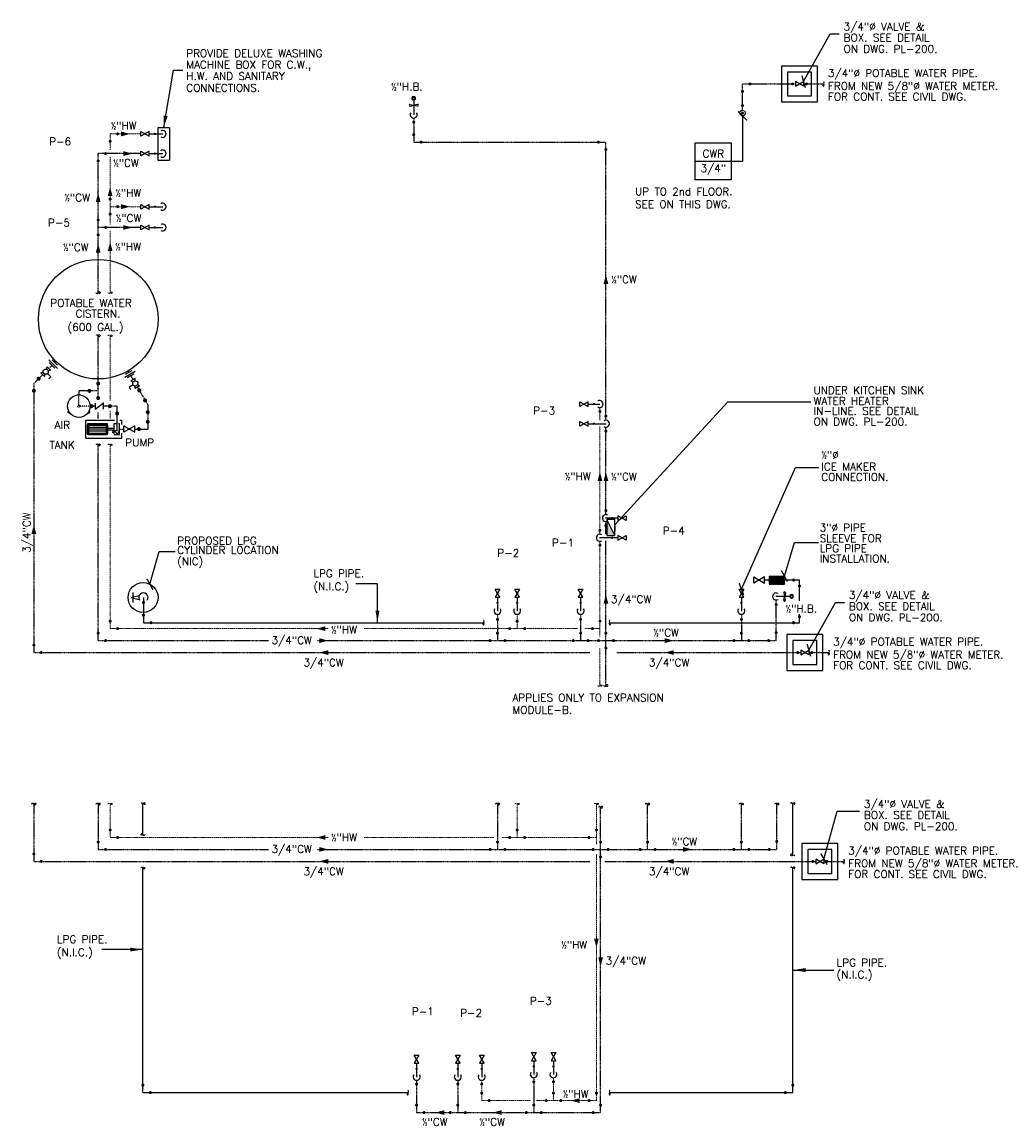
# Model space of a CAD drawing. Header units: inches. Extents: x -3803 to 26533, y -3756 to 2988.
# Tile 9 of 10: x 24538 to 25033, y 2106 to 2660. Entities that reach past the tile are written whole.
import ezdxf
from ezdxf.enums import TextEntityAlignment as Align
from ezdxf.lldxf.tags import DXFTag

# ---------------------------------------------------------------- set-up
doc = ezdxf.new("R2010")
doc.units = ezdxf.units.IN
doc.header["$LTSCALE"] = 0.48
doc.header["$MEASUREMENT"] = 0
for name, pattern in [('CENTER', [2, 1.25, -0.25, 0.25, -0.25]), ('CENTER2', [1.125, 0.75, -0.125, 0.125, -0.125]), ('HIDDEN2', [0.1875, 0.125, -0.0625]), ('PHANTOM2', [1.25, 0.625, -0.125, 0.125, -0.125, 0.125, -0.125])]:
    doc.linetypes.add(name, pattern=pattern)
doc.layers.get('0').update_dxf_attribs({"linetype": 'CONTINUOUS'})
for name, color, linetype in [('ARNOTE', 4, 'CONTINUOUS'), ('EQUIP', 4, 'CONTINUOUS'), ('LA-MARCA', 7, 'CONTINUOUS'), ('M-PL-CWFT', 3, 'CONTINUOUS'), ('M-PL-CWL', 5, 'CENTER2'), ('M-PL-FT', 3, 'CONTINUOUS'), ('M-PL-HWFT', 2, 'CONTINUOUS'), ('M-PL-TXT', 3, 'CONTINUOUS'), ('P-CW-LI', 4, 'CENTER')]:
    doc.layers.add(name, color=color, linetype=linetype)
doc.layers.add('DIM', color=4, linetype='CONTINUOUS', lineweight=13)
doc.styles.add('80', font='simplex.shx', dxfattribs={"height": 7.68})
doc.styles.add('PLAIN', font='arial.ttf', dxfattribs={"width": 0.85})
doc.styles.add('SIMPLEX', font='SIMPLEX')
doc.styles.add('Style 1-4 inch', font='arial.ttf', dxfattribs={"height": 3.75})
tags = doc.linetypes.add('GAS_LINE', pattern='A,0.5,-0.2,["GAS",Standard,S=0.1,R=0,X=-0.1,Y=-0.05],-0.25', length=0.95).pattern_tags.tags
tags[6] = DXFTag(74, 10)
doc.dimstyles.new('Dim ARCH 1-4 INCH', dxfattribs={"dimscale": 40, "dimtxt": 3.75, "dimasz": 0.09375, "dimexe": 0.09375, "dimexo": 0.03125, "dimgap": 0.023438, "dimtad": 1, "dimdec": 0, "dimzin": 3, "dimdsep": 46, "dimlunit": 4, "dimtxsty": 'Style 1-4 inch', "dimblk": 'ARCHTICK', "dimcen": 0.0625, "dimdle": 0.09375, "dimclrd": 225, "dimclre": 225, "dimclrt": 256, "dimadec": 0, "dimazin": 0, "dimtfac": 1, "dimtdec": 0, "dimtofl": 0, "dimtmove": 1, "dimatfit": 3, "dimfxl": 1, "dimtolj": 1, "dimtzin": 0, "dimlwd": -1, "dimlwe": -1, "dimarcsym": 1})
doc.dimstyles.new('Ma24', dxfattribs={"dimscale": 48, "dimtxt": 0.09375, "dimasz": 0.09375, "dimexe": 0.0625, "dimexo": 0.0625, "dimgap": 0.046875, "dimtad": 1, "dimdec": 0, "dimzin": 3, "dimdsep": 46, "dimlunit": 4, "dimtxsty": 'PLAIN', "dimblk": 'ARCHTICK', "dimcen": 0.0625, "dimdle": 0.0625, "dimclrd": 4, "dimclre": 4, "dimclrt": 2, "dimaunit": 1, "dimadec": 0, "dimazin": 0, "dimtfac": 1, "dimtdec": 0, "dimtix": 1, "dimtmove": 2, "dimatfit": 3, "dimldrblk": 'ARCHTICK', "dimfxl": 1, "dimfrac": 2, "dimtolj": 1, "dimtzin": 0, "dimarcsym": 0})

# ---------------------------------------------------------------- blocks, each defined once
blk = doc.blocks.new('CWR')
at = {"layer": 'LA-MARCA', "color": 2}
for p, q in [((-0.191, 0.191), (-0.191, -0.191)), ((0.191, 0.191), (-0.191, 0.191)), ((0.191, -0.191), (0.191, 0.191)), ((0.191, -0.191), (-0.191, -0.191))]:
    blk.add_line(p, q, dxfattribs=at)
at = {"layer": 'LA-MARCA', "color": 3}
blk.add_line((0.191, 0), (-0.191, 0), dxfattribs=at)
at = {"layer": 'LA-MARCA', "color": 4, "style": 'SIMPLEX'}
for p in [(0.002, 0.081), (0.002, -0.077)]:
    blk.add_attdef('REFERENCE', text='', height=0.08, dxfattribs=at).set_placement(p, align=Align.MIDDLE)
blk = doc.blocks.new('_ArchTick')
at = {"color": 0, "linetype": 'ByBlock', "const_width": 0.15}
blk.add_lwpolyline([(-0.5, -0.5), (0.5, 0.5)], dxfattribs=at)

msp = doc.modelspace()

# ---------------------------------------------------------------- hatches: boundary and pattern name
at = {"layer": 'M-PL-CWFT'}
msp.add_hatch(color=256, dxfattribs=at).paths.add_polyline_path([(24835.5, 2402.53), (24831.5, 2410.53), (24831.5, 2402.53)])
at = {"layer": 'M-PL-CWL'}
h = msp.add_hatch(dxfattribs=at)
h.set_pattern_fill('ANSI31', color=8)
h.set_pattern_definition([(45, (9123.16941, 21657.26425), (-0.08838834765, 0.08838834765), [])])
h.paths.add_polyline_path([(24912.94, 2382.24), (24920.56, 2382.24), (24920.56, 2378.24), (24912.94, 2378.24)])

# ---------------------------------------------------------------- linework, layer by layer
at = {"layer": 'DIM', "linetype": 'PHANTOM2'}
for p, q in [((24597.89, 2604.04), (24582.44, 2604.04)), ((24582.44, 2596.1), (24582.44, 2604.04)), ((24582.44, 2558.64), (24582.44, 2592.55)), ((24597.89, 2567.54), (24582.44, 2567.54)), ((24582.44, 2524.36), (24582.44, 2555.59)), ((24582.44, 2470.3), (24582.44, 2502.79)), ((24582.44, 2461.27), (24582.44, 2465.3)), ((24828.06, 2403.21), (24828.06, 2457.43)), ((24582.44, 2355.85), (24582.44, 2448)), ((24828.06, 2351.95), (24828.06, 2399.69)), ((24786.55, 2363.1), (24786.55, 2355.85)), ((24582.44, 2355.85), (24691.8, 2355.85)), ((24709.81, 2355.85), (24816.9, 2355.85)), ((24820.53, 2355.85), (24828.06, 2355.85)), ((24828.06, 2327.33), (24828.06, 2346.13)), ((24582.44, 2267.9), (24582.44, 2251.1)), ((24786.55, 2267.9), (24786.55, 2251.1)), ((24826.3, 2247.68), (24826.3, 2267.9)), ((24582.44, 2251.1), (24691.8, 2251.1)), ((24709.81, 2251.1), (24775.09, 2251.1)), ((24779.11, 2251.1), (24826.3, 2251.1)), ((24826.3, 2119.1), (24826.3, 2242.8)), ((24768.78, 2129.31), (24768.78, 2119.1)), ((24804.74, 2130.52), (24804.74, 2119.1)), ((24768.78, 2119.1), (24793.25, 2119.1)), ((24796.23, 2119.1), (24826.3, 2119.1))]:
    msp.add_line(p, q, dxfattribs=at)
at = {"layer": 'DIM', "ltscale": 10}
msp.add_line((24828.06, 2460.47), (24828.06, 2466.79), dxfattribs=at)
at = {"layer": 'DIM', "linetype": 'PHANTOM2'}
for centre, start, end in [((24581.87, 2524.68), 208.4906, 331.5094), ((24582.99, 2524.07), 28.4906, 151.5094), ((24582.99, 2524.68), 208.4906, 331.5094), ((24581.87, 2502.47), 28.4906, 151.5094), ((24582.99, 2502.47), 28.4906, 151.5094), ((24582.99, 2503.08), 208.4906, 331.5094), ((24581.87, 2447.71), 28.4906, 151.5094), ((24582.99, 2447.71), 28.4906, 151.5094), ((24582.99, 2448.32), 208.4906, 331.5094), ((24827.49, 2327.62), 208.4906, 331.5094), ((24828.62, 2327.01), 28.4906, 151.5094), ((24828.62, 2327.62), 208.4906, 331.5094), ((24581.87, 2267.58), 28.4906, 151.5094), ((24582.99, 2267.58), 28.4906, 151.5094), ((24582.99, 2268.19), 208.4906, 331.5094), ((24785.98, 2267.58), 28.4906, 151.5094), ((24787.1, 2267.58), 28.4906, 151.5094), ((24787.1, 2268.19), 208.4906, 331.5094), ((24825.73, 2267.58), 28.4906, 151.5094), ((24826.85, 2267.58), 28.4906, 151.5094), ((24826.85, 2268.19), 208.4906, 331.5094)]:
    msp.add_arc(centre, 0.64, start, end, dxfattribs=at)
at = {"layer": 'DIM', "ltscale": 10}
for points in [[(24592.45, 2604.04), (24587.95, 2602.83), (24587.95, 2605.24)], [(24592.45, 2567.54), (24587.95, 2566.34), (24587.95, 2568.75)], [(24828.06, 2434.48), (24829.27, 2429.98), (24826.86, 2429.98)], [(24685.93, 2355.85), (24690.43, 2354.65), (24690.43, 2357.06)], [(24685.93, 2251.1), (24690.43, 2249.9), (24690.43, 2252.31)], [(24813.44, 2119.1), (24817.94, 2117.9), (24817.94, 2120.31)]]:
    msp.add_solid(points, dxfattribs=at)
at = {"layer": 'DIM', "linetype": 'PHANTOM2'}
for points in [[(24582.44, 2577.39), (24581.23, 2572.89), (24583.64, 2572.89)], [(24582.44, 2549.73), (24581.23, 2545.23), (24583.64, 2545.23)], [(24826.3, 2195.91), (24827.51, 2200.41), (24825.09, 2200.41)]]:
    msp.add_solid(points, dxfattribs=at)
at = {"layer": 'EQUIP', "color": 3}
for p, q in [((24571.65, 2458.74, 0), (24571.65, 2453.22, 0)), ((24580.61, 2453.22, 0), (24580.61, 2458.74, 0)), ((24581.35, 2456.35, 0), (24584.51, 2456.35, 0)), ((24581.35, 2455.6, 0), (24584.51, 2455.6, 0))]:
    msp.add_line(p, q, dxfattribs=at)
at = {"layer": 'M-PL-CWFT'}
for p, q in [((24734.67, 2621.56), (24734.67, 2613.53)), ((24732.82, 2618.85), (24734.5, 2618.42)), ((24732.82, 2617.91), (24734.5, 2618.34)), ((24736.53, 2618.85), (24734.84, 2618.42)), ((24736.53, 2617.91), (24734.84, 2618.34)), ((24601.99, 2594.17), (24608.93, 2594.17)), ((24601.99, 2557.1), (24608.93, 2557.1)), ((24551.04, 2483.87), (24552.69, 2482.22)), ((24552.69, 2482.22), (24551.66, 2481.19)), ((24593.92, 2478.23), (24591.9, 2477.06)), ((24591.9, 2477.06), (24592.63, 2475.8)), ((24575, 2469.02, 0), (24575, 2465.89, 0)), ((24575, 2465.89, 0), (24578.99, 2469.02, 0)), ((24575, 2469.02, 0), (24575, 2465.89, 0)), ((24575, 2465.89, 0), (24578.99, 2469.02, 0)), ((24578.99, 2469.02, 0), (24578.99, 2465.89, 0)), ((24578.99, 2469.02, 0), (24578.99, 2465.89, 0)), ((24822.15, 2458.68), (24831.22, 2458.68)), ((24594.76, 2457.54, 0), (24589.29, 2454.42, 0)), ((24589.29, 2457.54, 0), (24594.76, 2454.42, 0)), ((24589.29, 2454.42, 0), (24589.29, 2457.54, 0)), ((24594.76, 2457.54, 0), (24589.29, 2454.42, 0)), ((24589.29, 2454.42, 0), (24589.29, 2457.54, 0)), ((24594.76, 2454.42, 0), (24594.76, 2457.54, 0)), ((24594.76, 2454.42, 0), (24594.76, 2457.54, 0)), ((24837.06, 2411.31), (24830.91, 2411.31)), ((24835.5, 2410.53), (24831.5, 2410.53)), ((24831.5, 2410.53), (24831.5, 2402.53)), ((24835.5, 2402.53), (24831.5, 2410.53)), ((24835.5, 2402.53), (24835.5, 2410.53)), ((24831.5, 2402.53), (24835.5, 2402.53)), ((24776.68, 2371.64), (24776.68, 2364.7)), ((24818.38, 2371.64), (24818.38, 2364.7)), ((24898.99, 2371.64), (24898.99, 2364.7)), ((24923.87, 2372.02), (24916.27, 2372.02)), ((24920.21, 2373.88), (24920.64, 2372.19)), ((24920.21, 2370.17), (24920.64, 2371.85)), ((24921.15, 2373.88), (24920.73, 2372.19)), ((24921.15, 2370.17), (24920.73, 2371.85)), ((24736.11, 2137.86), (24736.11, 2130.92)), ((24756.77, 2137.86), (24756.77, 2130.92)), ((24794.88, 2139.06), (24794.88, 2132.12))]:
    msp.add_line(p, q, dxfattribs=at)
for points in [[(24937.16, 2638.08), (24919.16, 2638.08), (24919.16, 2620.08), (24937.16, 2620.08)], [(24934.16, 2635.08), (24922.16, 2635.08), (24922.16, 2623.08), (24934.16, 2623.08)], [(24926.11, 2630.25), (24926.11, 2627.91), (24930.21, 2630.25), (24930.21, 2627.91)], [(24601.99, 2593), (24601.99, 2595.35), (24597.89, 2593), (24597.89, 2595.35)], [(24601.99, 2555.92), (24601.99, 2558.27), (24597.89, 2555.92), (24597.89, 2558.27)], [(24822.15, 2457.51), (24822.15, 2459.85), (24818.05, 2457.51), (24818.05, 2459.85)], [(24837.06, 2412.48), (24837.06, 2410.14), (24841.16, 2412.48), (24841.16, 2410.14)], [(24775.51, 2371.64), (24777.86, 2371.64), (24775.51, 2375.74), (24777.86, 2375.74)], [(24817.21, 2371.64), (24819.55, 2371.64), (24817.21, 2375.74), (24819.55, 2375.74)], [(24897.81, 2371.64), (24900.16, 2371.64), (24897.81, 2375.74), (24900.16, 2375.74)], [(24939.8, 2352.85), (24921.8, 2352.85), (24921.8, 2334.85), (24939.8, 2334.85)], [(24936.8, 2349.85), (24924.8, 2349.85), (24924.8, 2337.85), (24936.8, 2337.85)], [(24928.75, 2345.03), (24928.75, 2342.68), (24932.85, 2345.03), (24932.85, 2342.68)], [(24947.35, 2248.1), (24929.35, 2248.1), (24929.35, 2230.1), (24947.35, 2230.1)], [(24944.35, 2245.1), (24932.35, 2245.1), (24932.35, 2233.1), (24944.35, 2233.1)], [(24936.3, 2240.27), (24936.3, 2237.93), (24940.4, 2240.27), (24940.4, 2237.93)], [(24793.7, 2139.06), (24796.05, 2139.06), (24793.7, 2143.16), (24796.05, 2143.16)], [(24734.94, 2137.86), (24737.28, 2137.86), (24734.94, 2141.96), (24737.28, 2141.96)], [(24755.6, 2137.86), (24757.95, 2137.86), (24755.6, 2141.96), (24757.95, 2141.96)]]:
    msp.add_lwpolyline(points, close=True, dxfattribs=at)
for points, const_width in [([(24899.19, 2625.35, 1), (24899.94, 2625.35, 1)], 0.75), ([(24903.3, 2628.71, 1), (24903.3, 2629.46, 1)], 0.75), ([(24924.64, 2629.46, -1), (24924.64, 2628.71, -1)], 0.75), ([(24931.69, 2629.46, 1), (24931.69, 2628.71, 1)], 0.75), ([(24899.19, 2618.24, -1), (24899.94, 2618.24, -1)], 0.75), ([(24734.3, 2609.94, 1), (24735.05, 2609.94, 1)], 0.75), ([(24586.17, 2604.41, -1), (24586.17, 2603.66, -1)], 0.75), ([(24734.3, 2603.67, -1), (24735.05, 2603.67, -1)], 0.75), ([(24582.06, 2600.3, 1), (24582.81, 2600.3, 1)], 0.75), ([(24738.41, 2600.3, -1), (24738.41, 2599.55, -1)], 0.75), ([(24827.32, 2600.3, 1), (24827.32, 2599.55, 1)], 0.75), ([(24580.17, 2594.55, -1), (24580.17, 2593.8, -1)], 0.75), ([(24604.83, 2593.88, -1), (24604.83, 2594.47, -1)], 0.586), ([(24830.69, 2596.19, 1), (24831.44, 2596.19, 1)], 0.75), ([(24576.06, 2590.44, 1), (24576.81, 2590.44, 1)], 0.75), ([(24582.06, 2571.28, -1), (24582.81, 2571.28, -1)], 0.75), ([(24582.06, 2563.81, 1), (24582.81, 2563.81, 1)], 0.75), ([(24586.17, 2567.92, -1), (24586.17, 2567.17, -1)], 0.75), ([(24576.06, 2560.83, -1), (24576.81, 2560.83, -1)], 0.75), ([(24576.06, 2553.36, 1), (24576.81, 2553.36, 1)], 0.75), ([(24580.17, 2557.47, -1), (24580.17, 2556.72, -1)], 0.75), ([(24604.83, 2556.8, -1), (24604.83, 2557.39, -1)], 0.586), ([(24546.89, 2480.85, 1), (24546.18, 2481.55, 1)], 1), ([(24546.18, 2480.85, 1), (24546.89, 2481.55, 1)], 1), ([(24543.83, 2474.89, 1), (24544.54, 2475.6, 1)], 1), ([(24827.69, 2464.8, 1), (24828.44, 2464.8, 1)], 0.75), ([(24824.99, 2458.39, -1), (24824.99, 2458.97, -1)], 0.586), ([(24830.69, 2462.42, -1), (24831.44, 2462.42, -1)], 0.75), ([(24830.69, 2454.94, 1), (24831.44, 2454.94, 1)], 0.75), ([(24830.69, 2415.05, -1), (24831.44, 2415.05, -1)], 0.75), ([(24834.22, 2411.6, -1), (24834.22, 2411.02, -1)], 0.586), ([(24827.69, 2405.18, -1), (24828.44, 2405.18, -1)], 0.75), ([(24830.69, 2407.57, 1), (24831.44, 2407.57, 1)], 0.75), ([(24827.69, 2397.71, 1), (24828.44, 2397.71, 1)], 0.75), ([(24776.39, 2368.8, -1), (24776.98, 2368.8, -1)], 0.586), ([(24818.09, 2368.8, -1), (24818.67, 2368.8, -1)], 0.586), ([(24898.69, 2368.8, -1), (24899.28, 2368.8, -1)], 0.586), ([(24916.05, 2367.93, -1), (24916.8, 2367.93, -1)], 0.75), ([(24582.06, 2359.59, -1), (24582.81, 2359.59, -1)], 0.75), ([(24776.31, 2360.5, -1), (24777.06, 2360.5, -1)], 0.75), ([(24786.17, 2359.59, -1), (24786.92, 2359.59, -1)], 0.75), ([(24818.01, 2360.5, -1), (24818.76, 2360.5, -1)], 0.75), ([(24827.69, 2359.59, -1), (24828.44, 2359.59, -1)], 0.75), ([(24898.61, 2360.5, -1), (24899.36, 2360.5, -1)], 0.75), ([(24576.06, 2353.59, -1), (24576.81, 2353.59, -1)], 0.75), ([(24586.17, 2356.23, -1), (24586.17, 2355.48, -1)], 0.75), ([(24776.31, 2353.59, -1), (24777.06, 2353.59, -1)], 0.75), ([(24782.81, 2356.23, 1), (24782.81, 2355.48, 1)], 0.75), ([(24790.28, 2356.23, -1), (24790.28, 2355.48, -1)], 0.75), ([(24818.01, 2353.59, -1), (24818.76, 2353.59, -1)], 0.75), ([(24824.32, 2356.23, 1), (24824.32, 2355.48, 1)], 0.75), ([(24830.69, 2353.59, -1), (24831.44, 2353.59, -1)], 0.75), ([(24898.61, 2353.59, -1), (24899.36, 2353.59, -1)], 0.75), ([(24916.05, 2353.85, -1), (24916.8, 2353.85, -1)], 0.75), ([(24543.81, 2347.59, -1), (24544.56, 2347.59, -1)], 0.75), ([(24543.81, 2347.59, -1), (24544.56, 2347.59, -1)], 0.75), ([(24580.17, 2350.23, -1), (24580.17, 2349.48, -1)], 0.75), ([(24772.95, 2350.23, 1), (24772.95, 2349.48, 1)], 0.75), ([(24780.42, 2350.23, -1), (24780.42, 2349.48, -1)], 0.75), ([(24814.65, 2350.23, 1), (24814.65, 2349.48, 1)], 0.75), ([(24822.12, 2350.23, -1), (24822.12, 2349.48, -1)], 0.75), ([(24827.32, 2350.23, 1), (24827.32, 2349.48, 1)], 0.75), ([(24834.8, 2350.23, -1), (24834.8, 2349.48, -1)], 0.75), ([(24895.25, 2350.23, 1), (24895.25, 2349.48, 1)], 0.75), ([(24902.72, 2350.23, -1), (24902.72, 2349.48, -1)], 0.75), ([(24912.69, 2350.23, 1), (24912.69, 2349.48, 1)], 0.75), ([(24547.92, 2344.23, -1), (24547.92, 2343.48, -1)], 0.75), ([(24547.92, 2344.23, -1), (24547.92, 2343.48, -1)], 0.75), ([(24830.69, 2346.12, 1), (24831.44, 2346.12, 1)], 0.75), ([(24927.27, 2344.23, -1), (24927.27, 2343.48, -1)], 0.75), ([(24934.33, 2344.23, 1), (24934.33, 2343.48, 1)], 0.75), ([(24582.06, 2254.84, -1), (24582.81, 2254.84, -1)], 0.75), ([(24786.17, 2254.84, -1), (24786.92, 2254.84, -1)], 0.75), ([(24825.93, 2254.84, -1), (24826.68, 2254.84, -1)], 0.75), ([(24576.06, 2248.84, -1), (24576.81, 2248.84, -1)], 0.75), ([(24586.17, 2251.48, -1), (24586.17, 2250.73, -1)], 0.75), ([(24776.31, 2248.84, -1), (24777.06, 2248.84, -1)], 0.75), ([(24782.81, 2251.48, 1), (24782.81, 2250.73, 1)], 0.75), ([(24790.28, 2251.48, -1), (24790.28, 2250.73, -1)], 0.75), ([(24822.56, 2251.48, 1), (24822.56, 2250.73, 1)], 0.75), ([(24828.02, 2248.84, -1), (24828.77, 2248.84, -1)], 0.75), ([(24851.6, 2248.84, -1), (24852.35, 2248.84, -1)], 0.75), ([(24898.61, 2248.84, -1), (24899.36, 2248.84, -1)], 0.75), ([(24916.37, 2249.1, -1), (24917.12, 2249.1, -1)], 0.75), ([(24543.81, 2242.84, -1), (24544.56, 2242.84, -1)], 0.75), ([(24580.17, 2245.48, -1), (24580.17, 2244.73, -1)], 0.75), ([(24772.95, 2245.48, 1), (24772.95, 2244.73, 1)], 0.75), ([(24780.42, 2245.48, -1), (24780.42, 2244.73, -1)], 0.75), ([(24824.65, 2245.48, 1), (24824.65, 2244.73, 1)], 0.75), ([(24832.13, 2245.48, -1), (24832.13, 2244.73, -1)], 0.75), ([(24848.23, 2245.48, 1), (24848.23, 2244.73, 1)], 0.75), ([(24855.71, 2245.48, -1), (24855.71, 2244.73, -1)], 0.75), ([(24895.25, 2245.48, 1), (24895.25, 2244.73, 1)], 0.75), ([(24902.72, 2245.48, -1), (24902.72, 2244.73, -1)], 0.75), ([(24913.01, 2245.48, 1), (24913.01, 2244.73, 1)], 0.75), ([(24547.92, 2239.48, -1), (24547.92, 2238.73, -1)], 0.75), ([(24828.02, 2241.37, 1), (24828.77, 2241.37, 1)], 0.75), ([(24934.82, 2239.48, -1), (24934.82, 2238.73, -1)], 0.75), ([(24941.87, 2239.48, 1), (24941.87, 2238.73, 1)], 0.75), ([(24735.82, 2135.02, -1), (24736.4, 2135.02, -1)], 0.586), ([(24756.48, 2135.02, -1), (24757.07, 2135.02, -1)], 0.586), ([(24794.58, 2136.22, -1), (24795.17, 2136.22, -1)], 0.586), ([(24735.73, 2127.4, -1), (24736.48, 2127.4, -1)], 0.75), ([(24756.4, 2127.4, -1), (24757.15, 2127.4, -1)], 0.75), ([(24768.4, 2127.4, -1), (24769.15, 2127.4, -1)], 0.75), ([(24794.5, 2128.6, -1), (24795.25, 2128.6, -1)], 0.75), ([(24804.36, 2128.6, -1), (24805.11, 2128.6, -1)], 0.75), ([(24768.4, 2122.84, -1), (24769.15, 2122.84, -1)], 0.75), ([(24804.36, 2122.84, -1), (24805.11, 2122.84, -1)], 0.75), ([(24825.93, 2122.84, -1), (24826.68, 2122.84, -1)], 0.75), ([(24735.73, 2116.84, -1), (24736.48, 2116.84, -1)], 0.75), ([(24756.4, 2116.84, -1), (24757.15, 2116.84, -1)], 0.75), ([(24772.52, 2119.48, -1), (24772.52, 2118.73, -1)], 0.75), ([(24794.5, 2116.84, -1), (24795.25, 2116.84, -1)], 0.75), ([(24801.11, 2119.48, 1), (24801.11, 2118.73, 1)], 0.75), ([(24808.47, 2119.48, -1), (24808.47, 2118.73, -1)], 0.75), ([(24822.56, 2119.48, 1), (24822.56, 2118.73, 1)], 0.75), ([(24828.02, 2116.84, -1), (24828.77, 2116.84, -1)], 0.75), ([(24739.85, 2113.48, -1), (24739.85, 2112.73, -1)], 0.75), ([(24753.04, 2113.48, 1), (24753.04, 2112.73, 1)], 0.75), ([(24760.51, 2113.48, -1), (24760.51, 2112.73, -1)], 0.75), ([(24791.14, 2113.48, 1), (24791.14, 2112.73, 1)], 0.75), ([(24798.61, 2113.48, -1), (24798.61, 2112.73, -1)], 0.75), ([(24824.65, 2113.48, 1), (24824.65, 2112.73, 1)], 0.75)]:
    msp.add_lwpolyline(points, format="xyb", close=True, dxfattribs=dict(at, const_width=const_width))
for points in [[(24550.46, 2486.04), (24550.78, 2487.22), (24552.55, 2485.45), (24551.37, 2485.13)], [(24548.87, 2484.45), (24547.69, 2484.13), (24549.46, 2482.36), (24549.78, 2483.54)], [(24595.04, 2480.17), (24595.03, 2481.39), (24592.87, 2480.14), (24593.92, 2479.53)], [(24596.16, 2478.22), (24597.22, 2477.61), (24595.06, 2476.36), (24595.05, 2477.58)], [(24596.16, 2478.22), (24597.22, 2477.61)]]:
    msp.add_lwpolyline(points, dxfattribs=at)
at = {"layer": 'M-PL-CWFT', "elevation": 0}
for points, const_width in [([(24572.01, 2475.63, -1), (24572.01, 2474.63, -1)], 1), ([(24576.94, 2478.78, 1), (24575.94, 2478.78, 1)], 1), ([(24596.71, 2475.03, 1), (24597.42, 2475.73, 1)], 1), ([(24576.94, 2471.48, -1), (24575.94, 2471.48, -1)], 1), ([(24599.62, 2469.99, 1), (24600.32, 2470.69, 1)], 1), ([(24573.15, 2467.95, 1), (24573.15, 2466.95, 1)], 1), ([(24578.99, 2469.24, -1), (24578.99, 2468.8, -1)], 0.435), ([(24582.32, 2467.95, 1), (24582.32, 2466.95, 1)], 1), ([(24586.47, 2463.81, -1), (24585.47, 2463.81, -1)], 1), ([(24601.79, 2464.41, -1), (24600.79, 2464.41, -1)], 1), ([(24601.79, 2459.63, 1), (24600.79, 2459.63, 1)], 1), ([(24596.86, 2456.48, -1), (24596.86, 2455.48, -1)], 1)]:
    msp.add_lwpolyline(points, format="xyb", close=True, dxfattribs=dict(at, const_width=const_width))
at = {"layer": 'M-PL-CWFT'}
for centre, radius in [((24734.67, 2618.38), 0.176), ((24550.12, 2484.79), 1.3), ((24595.04, 2478.88), 1.3), ((24920.68, 2372.02), 0.176)]:
    msp.add_circle(centre, radius, dxfattribs=at)
for centre, radius, start, end in [((24734.67, 2621.83), 0.94, 298.0664, 241.9336), ((24734.67, 2621.56), 0.719, 307.9772, 232.0228), ((24732.82, 2618.38), 0.469, 90, 270), ((24734.67, 2613.69), 1.76, 145.9161, 34.0839), ((24736.53, 2618.38), 0.469, 270, 90), ((24608.78, 2594.17), 1.76, 235.9161, 124.0839), ((24608.78, 2557.1), 1.76, 235.9161, 124.0839), ((24831.06, 2458.68), 1.76, 235.9161, 124.0839), ((24585.97, 2454.89, 0), 0.948, 145.9161, 34.0839), ((24831.06, 2411.31), 1.76, 55.9161, 304.0839), ((24916.43, 2372.02), 1.76, 55.9161, 304.0839), ((24920.68, 2373.88), 0.469, 0, 180), ((24920.68, 2370.17), 0.469, 180, 0), ((24924.13, 2372.02), 0.94, 208.0664, 151.9336), ((24923.87, 2372.02), 0.719, 217.9772, 142.0228), ((24776.68, 2364.85), 1.76, 145.9161, 34.0839), ((24818.38, 2364.85), 1.76, 145.9161, 34.0839), ((24898.99, 2364.85), 1.76, 145.9161, 34.0839), ((24736.11, 2131.07), 1.76, 145.9161, 34.0839), ((24756.77, 2131.07), 1.76, 145.9161, 34.0839), ((24794.88, 2132.27), 1.76, 145.9161, 34.0839)]:
    msp.add_arc(centre, radius, start, end, dxfattribs=at)
at = {"layer": 'M-PL-CWL'}
for p, q in [((24899.56, 2615.92), (24899.56, 2629.08)), ((24899.56, 2629.08), (24926.11, 2629.08)), ((24930.21, 2629.08), (24940.16, 2629.08)), ((24734.67, 2611.93), (24734.67, 2599.93)), ((24734.67, 2599.93), (24831.06, 2599.93)), ((24831.06, 2460.44), (24831.06, 2599.93)), ((24597.89, 2594.17), (24576.44, 2594.17)), ((24576.44, 2524.36), (24576.44, 2594.17)), ((24597.89, 2557.1), (24576.44, 2557.1)), ((24576.44, 2470.98), (24576.44, 2502.79)), ((24553.3, 2487.97, 0), (24551.67, 2486.34)), ((24548.57, 2483.24), (24544.19, 2478.85)), ((24592.79, 2482.77, 0), (24593.95, 2480.77)), ((24544.19, 2478.85), (24544.19, 2343.85)), ((24596.14, 2476.98, 0), (24601.29, 2468.06, 0)), ((24566.72, 2475.13, 0), (24566.72, 2473.52, 0)), ((24575, 2467.45, 0), (24572.33, 2467.45, 0)), ((24576.44, 2461.32), (24576.44, 2464.28)), ((24585.97, 2467.45, 0), (24578.99, 2467.45, 0)), ((24601.29, 2468.06, 0), (24601.29, 2455.98, 0)), ((24583.82, 2454.09, 0), (24583.82, 2455.68, 0)), ((24585.02, 2454.89, 0), (24583.82, 2454.89, 0)), ((24587.11, 2455.98, 0), (24589.29, 2455.98, 0)), ((24594.76, 2455.98, 0), (24601.29, 2455.98, 0)), ((24831.06, 2413.07), (24831.06, 2456.92)), ((24576.44, 2349.85), (24576.44, 2448)), ((24831.06, 2403.33), (24831.06, 2409.55)), ((24831.06, 2327.33), (24831.06, 2399.83)), ((24912.94, 2382.24), (24920.56, 2382.24)), ((24912.94, 2378.24), (24920.56, 2378.24)), ((24916.43, 2349.85), (24916.43, 2370.26)), ((24776.68, 2363.1), (24776.68, 2349.85)), ((24818.38, 2363.1), (24818.38, 2349.85)), ((24898.99, 2363.1), (24898.99, 2349.85)), ((24576.44, 2349.85), (24661.9, 2349.85)), ((24686.4, 2349.85), (24916.43, 2349.85)), ((24544.19, 2343.85), (24823.04, 2343.85)), ((24836.5, 2343.85), (24928.75, 2343.85)), ((24932.85, 2343.85), (24942.8, 2343.85)), ((24544.19, 2267.9), (24544.19, 2239.1)), ((24576.44, 2267.9), (24576.44, 2245.1)), ((24776.68, 2267.9), (24776.68, 2245.1)), ((24828.39, 2113.1), (24828.39, 2266.33)), ((24851.97, 2245.1), (24851.97, 2267.9)), ((24898.99, 2245.1), (24898.99, 2267.9)), ((24916.75, 2245.1), (24916.75, 2267.9)), ((24576.44, 2245.1), (24661.9, 2245.1)), ((24686.4, 2245.1), (24916.75, 2245.1)), ((24544.19, 2239.1), (24823.19, 2239.1)), ((24830.44, 2239.1), (24936.3, 2239.1)), ((24940.4, 2239.1), (24950.35, 2239.1)), ((24736.11, 2129.31), (24736.11, 2113.1)), ((24756.77, 2129.31), (24756.77, 2113.1)), ((24794.88, 2130.52), (24794.88, 2113.1)), ((24736.11, 2113.1), (24828.39, 2113.1))]:
    msp.add_line(p, q, dxfattribs=at)
at = {"layer": 'M-PL-CWL', "color": 3, "linetype": 'Continuous'}
for p, q in [((24556.04, 2486.44), (24551.77, 2490.71)), ((24554.67, 2486.6), (24551.93, 2489.34)), ((24556.06, 2487.99), (24553.32, 2490.73)), ((24555.22, 2489.89, 0), (24554.69, 2489.36, 0)), ((24589.75, 2482), (24594.99, 2485.02)), ((24590.14, 2483.5), (24593.49, 2485.44)), ((24591.12, 2481.8), (24594.47, 2483.74)), ((24591.44, 2485.12, 0), (24591.81, 2484.47, 0)), ((24566.2, 2473.52, 0), (24567.23, 2473.52, 0)), ((24566.2, 2473.52, 0), (24566.2, 2473.05, 0)), ((24567.23, 2473.52, 0), (24567.23, 2473.05, 0)), ((24561.21, 2464.87, 0), (24561.62, 2465.1, 0)), ((24561.72, 2463.98, 0), (24561.21, 2464.87, 0)), ((24561.72, 2463.98, 0), (24562.13, 2464.21, 0)), ((24571.71, 2463.98, 0), (24571.3, 2464.21, 0)), ((24572.23, 2464.87, 0), (24571.71, 2463.98, 0)), ((24572.23, 2464.87, 0), (24571.82, 2465.1, 0)), ((24570.25, 2451.49, 0), (24570.25, 2460.47, 0)), ((24570.25, 2460.47, 0), (24584.69, 2460.47, 0)), ((24571.65, 2458.74, 0), (24580.61, 2458.74, 0)), ((24584.51, 2453.22, 0), (24584.51, 2458.74, 0)), ((24584.51, 2458.74, 0), (24585.52, 2458.74, 0)), ((24586.61, 2458.74, 0), (24587.11, 2458.74, 0)), ((24587.11, 2453.22, 0), (24587.11, 2458.74, 0)), ((24587.29, 2460.47, 0), (24588.22, 2460.47, 0)), ((24588.22, 2458.22, 0), (24588.22, 2460.47, 0)), ((24570.9, 2457.99, 0), (24570.9, 2453.97, 0)), ((24571.65, 2453.22, 0), (24580.61, 2453.22, 0)), ((24581.35, 2453.97, 0), (24581.35, 2457.99, 0)), ((24584.51, 2453.22, 0), (24587.11, 2453.22, 0)), ((24588.22, 2451.49, 0), (24588.22, 2453.95, 0)), ((24570.25, 2451.49, 0), (24588.22, 2451.49, 0))]:
    msp.add_line(p, q, dxfattribs=at)
at = {"layer": 'M-PL-CWL', "color": 1, "linetype": 'HIDDEN2'}
for p, q in [((24566.72, 2468, 0), (24566.72, 2473.07, 0)), ((24572.33, 2467.45, 0), (24567.26, 2467.45, 0))]:
    msp.add_line(p, q, dxfattribs=at)
at = {"layer": 'M-PL-CWL', "ltscale": 50}
msp.add_line((24585.97, 2454.89, 0), (24585.97, 2467.45, 0), dxfattribs=at)
at = {"layer": 'M-PL-CWL', "color": 8, "linetype": 'Continuous'}
msp.add_line((24581.35, 2455.98, 0), (24570.9, 2455.98, 0), dxfattribs=at)
at = {"layer": 'M-PL-CWL'}
msp.add_lwpolyline([(24899.21, 2614.51, 0.703, 0.703, -1), (24899.91, 2614.51, 0.703, 0.703, -1)], format="xyseb", close=True, dxfattribs=at)
at = {"layer": 'M-PL-CWL', "elevation": 0}
msp.add_lwpolyline([(24576.44, 2475.13), (24566.72, 2475.13)], dxfattribs=at)
at = {"layer": 'M-PL-CWL'}
msp.add_circle((24899.56, 2614.51), 1.41, dxfattribs=at)
at = {"layer": 'M-PL-CWL', "color": 3, "linetype": 'Continuous'}
for centre, radius in [((24576.44, 2511.1), 30), ((24566.72, 2467.45, 0), 5.62)]:
    msp.add_circle(centre, radius, dxfattribs=at)
at = {"layer": 'M-PL-CWL', "color": 1, "linetype": 'HIDDEN2'}
msp.add_circle((24566.72, 2467.45, 0), 0.54, dxfattribs=at)
at = {"layer": 'M-PL-CWL'}
for centre, start, end in [((24940.47, 2628.52), 118.4906, 241.5094), ((24939.86, 2629.65), 298.4906, 61.5094), ((24939.86, 2628.52), 298.4906, 61.5094), ((24575.87, 2524.68), 208.4906, 331.5094), ((24576.99, 2524.07), 28.4906, 151.5094), ((24576.99, 2524.68), 208.4906, 331.5094), ((24575.87, 2502.47), 28.4906, 151.5094), ((24576.99, 2502.47), 28.4906, 151.5094), ((24576.99, 2503.08), 208.4906, 331.5094), ((24575.87, 2447.71), 28.4906, 151.5094), ((24576.99, 2447.71), 28.4906, 151.5094), ((24576.99, 2448.32), 208.4906, 331.5094), ((24943.11, 2343.29), 118.4906, 241.5094), ((24942.5, 2344.42), 298.4906, 61.5094), ((24942.5, 2343.29), 298.4906, 61.5094), ((24830.49, 2327.62), 208.4906, 331.5094), ((24831.62, 2327.01), 28.4906, 151.5094), ((24831.62, 2327.62), 208.4906, 331.5094), ((24543.62, 2267.58), 28.4906, 151.5094), ((24544.74, 2267.58), 28.4906, 151.5094), ((24544.74, 2268.19), 208.4906, 331.5094), ((24575.87, 2267.58), 28.4906, 151.5094), ((24576.99, 2267.58), 28.4906, 151.5094), ((24576.99, 2268.19), 208.4906, 331.5094), ((24776.11, 2267.58), 28.4906, 151.5094), ((24777.24, 2267.58), 28.4906, 151.5094), ((24777.24, 2268.19), 208.4906, 331.5094), ((24827.82, 2266.04), 28.4906, 151.5094), ((24828.95, 2266.04), 28.4906, 151.5094), ((24828.95, 2266.65), 208.4906, 331.5094), ((24851.4, 2267.58), 28.4906, 151.5094), ((24852.52, 2267.58), 28.4906, 151.5094), ((24852.52, 2268.19), 208.4906, 331.5094), ((24898.42, 2267.58), 28.4906, 151.5094), ((24899.54, 2267.58), 28.4906, 151.5094), ((24899.54, 2268.19), 208.4906, 331.5094), ((24916.18, 2267.58), 28.4906, 151.5094), ((24917.3, 2267.58), 28.4906, 151.5094), ((24917.3, 2268.19), 208.4906, 331.5094), ((24950.65, 2238.54), 118.4906, 241.5094), ((24950.04, 2239.67), 298.4906, 61.5094), ((24950.04, 2238.54), 298.4906, 61.5094)]:
    msp.add_arc(centre, 0.64, start, end, dxfattribs=at)
at = {"layer": 'M-PL-CWL', "color": 3, "linetype": 'Continuous'}
for centre, start, end in [((24571.65, 2457.99, 0), 90, 180), ((24580.61, 2457.99, 0), 0, 90), ((24571.65, 2453.97, 0), 180, 270), ((24580.61, 2453.97, 0), 270, 0)]:
    msp.add_arc(centre, 0.749, start, end, dxfattribs=at)
at = {"layer": 'M-PL-CWL'}
for points in [[(24593.53, 2594.17), (24589.03, 2592.97), (24589.03, 2595.38)], [(24576.44, 2574.34), (24575.23, 2569.84), (24577.64, 2569.84)], [(24593.53, 2557.1), (24589.03, 2555.89), (24589.03, 2558.3)], [(24576.44, 2548.9), (24575.23, 2544.4), (24577.64, 2544.4)], [(24831.06, 2533.27), (24829.86, 2528.77), (24832.27, 2528.77)], [(24831.06, 2434.39), (24829.86, 2429.89), (24832.27, 2429.89)], [(24544.19, 2407.91), (24542.98, 2403.41), (24545.39, 2403.41)], [(24831.06, 2372.9), (24829.86, 2368.4), (24832.27, 2368.4)], [(24691.79, 2349.85), (24687.29, 2348.65), (24687.29, 2351.06)], [(24865.06, 2349.85), (24860.56, 2348.65), (24860.56, 2351.06)], [(24687.29, 2343.85), (24691.79, 2342.65), (24691.79, 2345.06)], [(24860.56, 2343.85), (24865.06, 2342.65), (24865.06, 2345.06)], [(24691.79, 2245.1), (24687.29, 2243.9), (24687.29, 2246.31)], [(24874.24, 2245.1), (24869.74, 2243.9), (24869.74, 2246.31)], [(24687.29, 2239.1), (24691.79, 2237.9), (24691.79, 2240.31)], [(24860.56, 2239.1), (24865.06, 2237.9), (24865.06, 2240.31)], [(24828.39, 2186.47), (24827.19, 2190.97), (24829.6, 2190.97)], [(24745.57, 2113.1), (24750.07, 2111.9), (24750.07, 2114.31)], [(24774.33, 2113.1), (24778.83, 2111.9), (24778.83, 2114.31)]]:
    msp.add_solid(points, dxfattribs=at)
at = {"layer": 'M-PL-FT', "linetype": 'GAS_LINE', "ltscale": 0.5}
for p, q in [((24599.14, 2371.48), (24599.14, 2358.85)), ((24598.89, 2252.62), (24598.89, 2268.23)), ((24924.77, 2242.37), (24924.77, 2268.08)), ((24598.89, 2123.1), (24598.89, 2235.84)), ((24924.77, 2123.1), (24924.77, 2235.84)), ((24598.89, 2123.1), (24731.73, 2123.1)), ((24833.04, 2123.1), (24924.77, 2123.1))]:
    msp.add_line(p, q, dxfattribs=at)
for points in [[(24928.11, 2369.8), (24928.11, 2380.24), (24910.65, 2380.24)], [(24833.04, 2358.85), (24928.11, 2358.85), (24928.11, 2363.12)], [(24599.14, 2358.85), (24769.64, 2358.85)]]:
    msp.add_lwpolyline(points, dxfattribs=at)
at = {"layer": 'M-PL-FT', "linetype": 'PHANTOM2'}
for centre, start, end in [((24769.34, 2359.42), 298.4906, 61.5094), ((24833.35, 2359.42), 118.4906, 241.5094), ((24769.95, 2358.29), 118.4906, 241.5094), ((24769.34, 2358.29), 298.4906, 61.5094), ((24833.35, 2358.29), 118.4906, 241.5094), ((24832.73, 2358.29), 298.4906, 61.5094), ((24598.46, 2267.76), 28.4906, 151.5094), ((24599.58, 2267.76), 28.4906, 151.5094), ((24599.58, 2268.37), 208.4906, 331.5094), ((24924.2, 2267.76), 28.4906, 151.5094), ((24925.33, 2267.76), 28.4906, 151.5094), ((24925.33, 2268.37), 208.4906, 331.5094), ((24598.34, 2252.34), 28.4906, 151.5094), ((24598.34, 2252.95), 208.4906, 331.5094), ((24599.46, 2252.95), 208.4906, 331.5094), ((24924.22, 2242.08), 28.4906, 151.5094), ((24924.22, 2242.69), 208.4906, 331.5094), ((24925.34, 2242.69), 208.4906, 331.5094), ((24598.32, 2235.52), 28.4906, 151.5094), ((24599.44, 2235.52), 28.4906, 151.5094), ((24599.44, 2236.13), 208.4906, 331.5094), ((24924.2, 2235.52), 28.4906, 151.5094), ((24925.33, 2235.52), 28.4906, 151.5094), ((24925.33, 2236.13), 208.4906, 331.5094), ((24732.03, 2122.54), 118.4906, 241.5094), ((24731.42, 2123.67), 298.4906, 61.5094), ((24731.42, 2122.54), 298.4906, 61.5094), ((24833.35, 2123.67), 118.4906, 241.5094), ((24833.35, 2122.54), 118.4906, 241.5094), ((24832.73, 2122.54), 298.4906, 61.5094)]:
    msp.add_arc(centre, 0.64, start, end, dxfattribs=at)
at = {"layer": 'M-PL-HWFT'}
for p, q in [((24601.99, 2604.04), (24608.93, 2604.04)), ((24601.99, 2567.54), (24608.93, 2567.54)), ((24822.15, 2468.54), (24828.06, 2468.54)), ((24837.06, 2401.45), (24827.91, 2401.45)), ((24593.02, 2371.48), (24597.01, 2372.46)), ((24593.02, 2371.48), (24597.01, 2370.5)), ((24593.97, 2368.92), (24593.97, 2374.03)), ((24786.55, 2371.64), (24786.55, 2364.7)), ((24768.78, 2137.86), (24768.78, 2130.92)), ((24804.74, 2139.06), (24804.74, 2132.12))]:
    msp.add_line(p, q, dxfattribs=at)
for points in [[(24601.99, 2602.86), (24601.99, 2605.21), (24597.89, 2602.86), (24597.89, 2605.21)], [(24606.44, 2607.22), (24612.13, 2607.22), (24612.13, 2590.66), (24606.44, 2590.66)], [(24601.99, 2566.37), (24601.99, 2568.71), (24597.89, 2566.37), (24597.89, 2568.71)], [(24822.15, 2467.37), (24822.15, 2469.71), (24818.05, 2467.37), (24818.05, 2469.71)], [(24837.06, 2402.62), (24837.06, 2400.28), (24841.16, 2402.62), (24841.16, 2400.28)], [(24910.65, 2378.67), (24910.65, 2381.8), (24905.18, 2378.67), (24905.18, 2381.8)], [(24785.38, 2371.64), (24787.72, 2371.64), (24785.38, 2375.74), (24787.72, 2375.74)], [(24803.57, 2139.06), (24805.91, 2139.06), (24803.57, 2143.16), (24805.91, 2143.16)], [(24767.61, 2137.86), (24769.95, 2137.86), (24767.61, 2141.96), (24769.95, 2141.96)]]:
    msp.add_lwpolyline(points, close=True, dxfattribs=at)
for points, const_width in [([(24604.83, 2603.74, -1), (24604.83, 2604.33, -1)], 0.586), ([(24604.83, 2567.25, -1), (24604.83, 2567.83, -1)], 0.586), ([(24824.99, 2468.25, -1), (24824.99, 2468.83, -1)], 0.586), ([(24834.22, 2401.74, -1), (24834.22, 2401.15, -1)], 0.586), ([(24834.22, 2401.74, -1), (24834.22, 2401.15, -1)], 0.586), ([(24925.13, 2379.85, 1), (24925.13, 2380.63, 1)], 0.781), ([(24928.11, 2376.84, 1), (24928.11, 2377.62, 1)], 0.781), ([(24598.75, 2369.01, 1), (24599.53, 2369.01, 1)], 0.781), ([(24786.25, 2368.8, -1), (24786.84, 2368.8, -1)], 0.586), ([(24598.77, 2362.59, -1), (24599.52, 2362.59, -1)], 0.781), ([(24598.77, 2362.59, -1), (24599.52, 2362.59, -1)], 0.781), ([(24602.88, 2359.23, -1), (24602.88, 2358.48, -1)], 0.781), ([(24602.88, 2359.23, -1), (24602.88, 2358.48, -1)], 0.781), ([(24925.13, 2359.25, -1), (24925.13, 2358.46, -1)], 0.781), ([(24928.11, 2362.26, -1), (24928.11, 2361.47, -1)], 0.781), ([(24768.49, 2135.02, -1), (24769.07, 2135.02, -1)], 0.586), ([(24804.45, 2136.22, -1), (24805.03, 2136.22, -1)], 0.586), ([(24598.51, 2126.84, -1), (24599.26, 2126.84, -1)], 0.781), ([(24925.15, 2126.84, 1), (24924.4, 2126.84, 1)], 0.781), ([(24602.63, 2123.48, -1), (24602.63, 2122.73, -1)], 0.781), ([(24921.04, 2123.48, 1), (24921.04, 2122.73, 1)], 0.781)]:
    msp.add_lwpolyline(points, format="xyb", close=True, dxfattribs=dict(at, const_width=const_width))
msp.add_circle((24598.94, 2371.48), 7.5, dxfattribs=at)
for centre, radius, start, end in [((24608.78, 2604.04), 1.76, 235.9161, 124.0839), ((24608.78, 2567.54), 1.76, 235.9161, 124.0839), ((24827.91, 2468.54), 1.76, 235.9161, 124.0839), ((24828.06, 2401.45), 1.76, 55.9161, 304.0839), ((24599.14, 2371.48), 2.34, 325.9161, 214.0839), ((24786.55, 2364.85), 1.76, 145.9161, 34.0839), ((24768.78, 2131.07), 1.76, 145.9161, 34.0839), ((24804.74, 2132.27), 1.76, 145.9161, 34.0839)]:
    msp.add_arc(centre, radius, start, end, dxfattribs=at)
at = {"layer": 'P-CW-LI', "color": 8, "linetype": 'Continuous'}
for p, q in [((24570.9, 2457.99, 0), (24581.35, 2457.99, 0)), ((24570.9, 2456.88, 0), (24581.35, 2456.88, 0)), ((24570.9, 2455.08, 0), (24581.35, 2455.08, 0)), ((24570.9, 2453.97, 0), (24581.35, 2453.97, 0)), ((24571, 2458.36, 0), (24581.25, 2458.36, 0)), ((24571, 2453.59, 0), (24581.25, 2453.59, 0))]:
    msp.add_line(p, q, dxfattribs=at)

# ---------------------------------------------------------------- block references
at = {"layer": 'ARNOTE'}
ref = msp.add_blockref('CWR', (24884.85, 2590.25), dxfattribs=dict(at, xscale=48, yscale=48, zscale=48))
ref.add_attrib('REFERENCE', 'CWR', dxfattribs={"layer": 'LA-MARCA', "color": 4, "height": 3.84, "style": 'SIMPLEX'}).set_placement((24884.93, 2594.16), align=Align.MIDDLE)
ref.add_attrib('REFERENCE', '3/4"', dxfattribs={"layer": 'LA-MARCA', "color": 4, "height": 3.84, "style": 'SIMPLEX'}).set_placement((24884.93, 2586.56), align=Align.MIDDLE)

# ---------------------------------------------------------------- texts
at = {"layer": 'M-PL-TXT', "style": '80'}
for s, p in [('3/4"%%C VALVE & ', (24950.25, 2655.98)), ('BOX. SEE DETAIL', (24950.25, 2650.4)), ('ON DWG. PL-200.', (24950.25, 2644.75)), ('PROVIDE DELUXE WASHING', (24620.59, 2642.58)), ('MACHINE BOX FOR C.W.,', (24620.59, 2636.83)), ('3/4"%%C POTABLE WATER PIPE. ', (24942.4, 2632.59)), ('H.W. AND SANITARY ', (24620.59, 2631.1)), ('FROM NEW 5/8"%%C WATER METER.', (24942.4, 2626.17)), ('CONNECTIONS.', (24620.59, 2625.22)), ('½"H.B.', (24723.23, 2625.8)), ('FOR CONT. SEE CIVIL DWG.', (24942.4, 2620.77)), ('½"HW', (24582.6, 2606.22)), ('P-6', (24551.86, 2598.32)), ('½"CW', (24583.87, 2587.54)), ('½"HW', (24584.94, 2572.51)), ('UP TO 2nd FLOOR.', (24845.68, 2573.22)), ('½"CW', (24559.4, 2570.16)), ('SEE ON THIS DWG.', (24845.68, 2566.84)), ('½"CW', (24585.18, 2559.88)), ('P-5', (24551.26, 2557.62)), ('½"CW', (24558.7, 2545.27)), ('½"HW', (24584.85, 2545.56)), ('½"CW', (24833.61, 2529.1)), ('POTABLE WATER', (24552.43, 2517.27)), ('CISTERN.', (24565.05, 2511.98)), ('(600 GAL.)', (24561.13, 2505.18)), ('UNDER KITCHEN SINK', (24935.16, 2473.55)), ('WATER HEATER', (24935.16, 2468.13)), ('P-3', (24794.58, 2463.35)), ('IN-LINE. SEE DETAIL', (24935.22, 2463.09)), ('AIR', (24554.57, 2456.12, 1320.81)), ('ON DWG. PL-200.', (24935.22, 2457.72)), ('TANK', (24551.99, 2446.13, 1320.81)), ('PUMP', (24590.06, 2447.32, 1320.81)), ('½"%%C', (24939.02, 2441.09)), ('ICE MAKER', (24939.02, 2435.21)), ('½"HW', (24810.34, 2430.3)), ('½"CW', (24833.61, 2430.22)), ('CONNECTION.', (24939.02, 2429.99)), ('P-4', (24859.53, 2403.12)), ('3"%%C PIPE', (24938.27, 2404.64)), ('PROPOSED LPG', (24616.11, 2398.01)), ('P-1', (24804.02, 2397.03)), ('SLEEVE FOR', (24938.27, 2399.27)), ('LPG PIPE', (24938.27, 2394.26)), ('CYLINDER LOCATION', (24616.11, 2393.35)), ('P-2', (24776.59, 2391.88)), ('INSTALLATION.', (24938.27, 2389.1)), ('(NIC)', (24616.11, 2387.68)), ('LPG PIPE.', (24684.4, 2381.63)), ('(N.I.C.)', (24684.4, 2375.09)), ('3/4"CW', (24833.61, 2368.72)), ('3/4"%%C VALVE & ', (24952.89, 2370.75)), ('½"H.B.', (24921.05, 2363.91)), ('BOX. SEE DETAIL', (24952.89, 2365.18)), ('ON DWG. PL-200.', (24952.89, 2359.53)), ('½"HW', (24693.13, 2353.38)), ('½"CW', (24854.73, 2351.91)), ('3/4"CW', (24663.36, 2348.15)), ('3/4"%%C POTABLE WATER PIPE. ', (24945.04, 2347.36)), ('FROM NEW 5/8"%%C WATER METER.', (24945.04, 2340.94)), ('3/4"CW', (24679.37, 2336.94)), ('3/4"CW', (24852.65, 2336.94)), ('FOR CONT. SEE CIVIL DWG.', (24945.04, 2335.54)), ('APPLIES ONLY TO EXPANSION', (24784.15, 2319.3)), ('MODULE-B. ', (24784.15, 2313.17)), ('3/4"%%C VALVE & ', (24960.44, 2266)), ('BOX. SEE DETAIL', (24960.44, 2260.43)), ('ON DWG. PL-200.', (24960.44, 2254.77)), ('½"HW', (24693.13, 2249.18)), ('½"CW', (24863.91, 2247.16)), ('3/4"CW', (24663.36, 2243.4)), ('3/4"%%C POTABLE WATER PIPE. ', (24952.59, 2242.61)), ('FROM NEW 5/8"%%C WATER METER.', (24952.59, 2236.19)), ('3/4"CW', (24679.37, 2232.19)), ('3/4"CW', (24852.65, 2232.19)), ('FOR CONT. SEE CIVIL DWG.', (24952.59, 2230.79)), ('LPG PIPE.', (24555.76, 2198.12)), ('½"HW', (24808.58, 2195.33)), ('(N.I.C.)', (24555.76, 2191.57)), ('3/4"CW', (24830.94, 2187.35)), ('LPG PIPE.', (24946.75, 2186.42)), ('(N.I.C.)', (24946.75, 2180.39)), ('P-3', (24792.91, 2167.23)), ('P-1', (24733.75, 2161.9)), ('P-2', (24757.93, 2161.13)), ('½"HW', (24809.28, 2120.56)), ('½"CW', (24738.74, 2106.47)), ('½"CW', (24767.5, 2106.47))]:
    msp.add_text(s, height=3.84, dxfattribs=at).set_placement(p)
msp.add_text('3/4"CW', height=3.84, rotation=90, dxfattribs=at).set_placement((24542.43, 2393.9))

# ---------------------------------------------------------------- leaders
at = {"layer": 'M-PL-TXT'}
for points, dimstyle, override in [([(24930.21, 2630.25), (24943.5, 2654.2), (24948.07, 2654.2)], 'Ma24', {"dimtad": 0, "dimclrd": 256, "dimfxl": 3}), ([(24609.29, 2607.22), (24614.24, 2635.97), (24618.92, 2635.97)], 'Dim ARCH 1-4 INCH', {"dimscale": 1, "dimasz": 6, "dimtad": 0, "dimclrd": 256}), ([(24899.56, 2613.1), (24899.56, 2590.25), (24894.04, 2590.25)], 'Ma24', {"dimtad": 0, "dimclrd": 256, "dimfxl": 3}), ([(24835.5, 2407.92), (24892.25, 2469.69), (24933.77, 2469.69)], 'Ma24', {"dimtad": 0, "dimclrd": 256, "dimfxl": 3}), ([(24898.99, 2375.74), (24926.12, 2436.66), (24937.86, 2436.66)], 'Ma24', {"dimtad": 0, "dimclrd": 256, "dimfxl": 3}), ([(24920.56, 2382.24), (24925.62, 2399.1), (24937.66, 2399.1)], 'Ma24', {"dimtad": 0, "dimclrd": 256, "dimfxl": 3}), ([(24602.37, 2378.15), (24606.98, 2394.58), (24615.12, 2394.58)], 'Ma24', {"dimtad": 0, "dimclrd": 256, "dimfxl": 3}), ([(24716.47, 2358.85), (24716.47, 2378.4), (24705.61, 2378.4)], 'Dim ARCH 1-4 INCH', {"dimscale": 1, "dimasz": 6, "dimtad": 0, "dimclrd": 256}), ([(24932.85, 2345.03), (24946.14, 2368.98), (24950.71, 2368.98)], 'Ma24', {"dimtad": 0, "dimclrd": 256, "dimfxl": 3}), ([(24940.4, 2240.27), (24946.98, 2264.23), (24958.26, 2264.23)], 'Ma24', {"dimtad": 0, "dimclrd": 256, "dimfxl": 3}), ([(24598.49, 2194.88), (24578.26, 2194.88)], 'Dim ARCH 1-4 INCH', {"dimscale": 1, "dimasz": 6, "dimtad": 0, "dimclrd": 256}), ([(24925.17, 2184.59), (24945.4, 2184.59)], 'Dim ARCH 1-4 INCH', {"dimscale": 1, "dimasz": 6, "dimtad": 0, "dimclrd": 256})]:
    msp.add_leader(points, dimstyle=dimstyle, override=override, dxfattribs=at)

doc.saveas('drawing.dxf')
